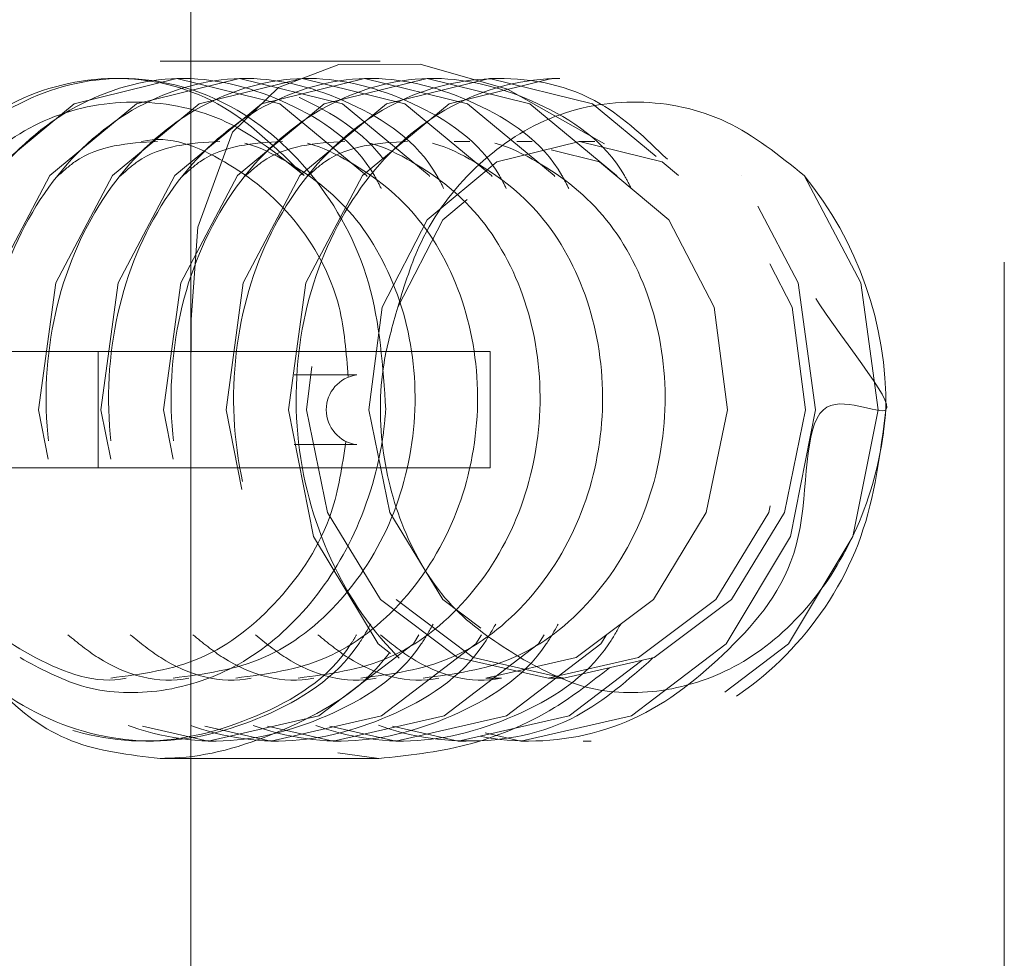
# Model space of a CAD drawing. Header units: millimetres. Extents: x 629 to 811, y 290 to 661.
# Tile 8 of 36: x 647.91 to 649.6, y 324.63 to 326.24. Entities that reach past the tile are written whole.
import ezdxf

# ---------------------------------------------------------------- set-up
doc = ezdxf.new("R2010")
doc.units = ezdxf.units.MM
doc.linetypes.add('HIDDEN', pattern=[1.905, 1.27, -0.635])

msp = doc.modelspace()

# ---------------------------------------------------------------- linework, layer by layer
at = {"color": 7, "linetype": 'HIDDEN', "lineweight": 18}
for p, q in [((648.2041, 326.5714), (648.2041, 325.4744)), ((649.6041, 322.6514), (649.6041, 326.5714)), ((648.5302, 326.1724), (648.151, 326.1724)), ((648.1936, 326.1424), (648.1802, 326.1424)), ((648.3012, 326.1424), (648.2878, 326.1424)), ((648.5164, 326.1424), (648.503, 326.1424)), ((648.624, 326.1424), (648.6106, 326.1424)), ((648.7316, 326.1424), (648.7181, 326.1424)), ((648.8392, 326.1424), (648.8257, 326.1424)), ((648.6842, 326.0342), (648.6573, 326.0342)), ((648.7918, 326.0342), (648.7649, 326.0342)), ((648.8994, 326.0342), (648.8725, 326.0342)), ((648.0447, 325.6724), (647.722, 325.6724)), ((648.0447, 325.4724), (648.0447, 325.6724)), ((648.0447, 325.6724), (648.7191, 325.6724)), ((648.7191, 325.6724), (648.7191, 325.4724)), ((648.4895, 325.6324), (648.3819, 325.6324)), ((648.3819, 325.5124), (648.4895, 325.5124)), ((648.0447, 325.4724), (647.722, 325.4724)), ((648.7191, 325.4724), (648.0447, 325.4724)), ((648.2041, 325.4744), (648.2041, 322.6514)), ((648.7118, 325.1107), (648.7387, 325.1107)), ((648.8193, 325.1107), (648.8462, 325.1107)), ((648.1264, 325.0024), (648.1398, 325.0024)), ((648.234, 325.0024), (648.2474, 325.0024)), ((648.3416, 325.0024), (648.355, 325.0024)), ((648.4492, 325.0024), (648.4626, 325.0024)), ((648.5568, 325.0024), (648.5702, 325.0024)), ((648.6643, 325.0024), (648.6778, 325.0024)), ((648.7719, 325.0024), (648.7854, 325.0024)), ((648.8795, 325.0024), (648.893, 325.0024)), ((648.151, 324.9724), (648.5276, 324.9724))]:
    msp.add_line(p, q, dxfattribs=at)
at = {"color": 7, "linetype": 'HIDDEN', "lineweight": 18, "flags": 128}
for points in [[(648.9162, 326.0301), (648.7491, 326.1239), (648.5985, 326.1669), (648.4589, 326.1664), (648.3548, 326.1268), (648.276, 326.0499), (648.216, 325.8867), (648.2044, 325.7275), (648.2043, 325.615), (648.2042, 325.4963), (648.2057, 325.3662), (648.2332, 325.1852), (648.3201, 325.0443), (648.4247, 324.9867), (648.5276, 324.9724), (648.5276, 324.9724)], [(648.5075, 325.9736), (648.5065, 325.9755), (648.5065, 325.9755), (648.3573, 326.0991), (648.1802, 326.1424), (648.003, 326.0991), (647.8539, 325.9755), (647.7564, 325.7906), (647.7266, 325.5724), (647.7699, 325.3543), (647.8808, 325.1694), (648.0434, 325.0458), (648.234, 325.0024), (648.4246, 325.0458), (648.5872, 325.1694), (648.5967, 325.1853)], [(648.6151, 325.9736), (648.6141, 325.9755), (648.6141, 325.9755), (648.4649, 326.0991), (648.2878, 326.1424), (648.1106, 326.0991), (647.9615, 325.9755), (647.864, 325.7906), (647.8342, 325.5724), (647.8775, 325.3543), (647.9884, 325.1694), (648.151, 325.0458), (648.3416, 325.0024), (648.5322, 325.0458), (648.6948, 325.1694), (648.7043, 325.1853)], [(648.7227, 325.9736), (648.7217, 325.9755), (648.7217, 325.9755), (648.5725, 326.0991), (648.3954, 326.1424), (648.2182, 326.0991), (648.0691, 325.9755), (647.9716, 325.7906), (647.9418, 325.5724), (647.9851, 325.3543), (648.096, 325.1694), (648.2586, 325.0458), (648.4492, 325.0024), (648.6398, 325.0458), (648.8024, 325.1694), (648.8119, 325.1853)], [(648.8303, 325.9736), (648.8293, 325.9755), (648.8293, 325.9755), (648.6801, 326.0991), (648.503, 326.1424), (648.3258, 326.0991), (648.1767, 325.9755), (648.0792, 325.7906), (648.0494, 325.5724), (648.0927, 325.3543), (648.2035, 325.1694), (648.3662, 325.0458), (648.5568, 325.0024), (648.7474, 325.0458), (648.91, 325.1694), (648.9195, 325.1853)], [(648.9379, 325.9736), (648.9369, 325.9755), (648.9369, 325.9755), (648.7877, 326.0991), (648.6106, 326.1424), (648.4334, 326.0991), (648.2842, 325.9755), (648.1868, 325.7906), (648.157, 325.5724), (648.2003, 325.3543), (648.3111, 325.1694), (648.4737, 325.0458), (648.6643, 325.0024), (648.855, 325.0458), (648.9802, 325.141)], [(649.005, 326.0082), (648.8953, 326.0991), (648.7181, 326.1424), (648.541, 326.0991), (648.3918, 325.9755), (648.2944, 325.7906), (648.2646, 325.5724), (648.3079, 325.3543), (648.4187, 325.1694), (648.5813, 325.0458), (648.7719, 325.0024), (648.9625, 325.0458), (649.1252, 325.1694), (649.236, 325.3543), (649.2793, 325.5724), (649.2495, 325.7906), (649.152, 325.9755), (649.152, 325.9755), (649.2596, 325.9755), (649.0029, 326.0991), (648.8257, 326.1424), (648.6486, 326.0991), (648.4994, 325.9755), (648.402, 325.7906), (648.3721, 325.5724), (648.4154, 325.3543), (648.5263, 325.1694), (648.6889, 325.0458), (648.8795, 325.0024), (649.0701, 325.0458), (649.2327, 325.1694), (649.3436, 325.3543), (649.3869, 325.5724), (649.3571, 325.7906), (649.2596, 325.9755)], [(648.7117, 325.1108), (648.8671, 325.1459), (649.0001, 325.2459), (649.0912, 325.3957), (649.1276, 325.5724), (649.1047, 325.7492), (649.027, 325.899), (648.9074, 325.999), (648.7652, 326.0342), (648.623, 325.999), (648.5034, 325.899), (648.4258, 325.7492), (648.4029, 325.5724), (648.4392, 325.3957), (648.5303, 325.2459), (648.6633, 325.1459), (648.819, 325.1107), (648.9747, 325.1459), (649.1077, 325.2459), (649.1988, 325.3957), (649.2352, 325.5724), (649.2122, 325.7492), (649.1346, 325.899), (649.015, 325.999), (648.8728, 326.0342), (648.7306, 325.999), (648.611, 325.899), (648.5334, 325.7492), (648.5105, 325.5724), (648.5468, 325.3957), (648.6379, 325.2459), (648.7709, 325.1459), (648.7709, 325.1459)], [(648.5572, 325.2459), (648.6902, 325.1459), (648.8459, 325.1107), (649.0016, 325.1459), (649.1346, 325.2459), (649.2257, 325.3957), (649.262, 325.5724), (649.2391, 325.7492), (649.1615, 325.899), (649.0419, 325.999), (648.8997, 326.0342), (648.7575, 325.999), (648.6379, 325.899), (648.5603, 325.7492), (648.5603, 325.7492)]]:
    msp.add_lwpolyline(points, dxfattribs=at)
at = {"color": 7, "linetype": 'HIDDEN', "lineweight": 18}
for centre, radius, start, end in [((648.7733, 325.5796), 0.6272, 359.3488, 39.1464), ((648.4978, 325.5724), 0.0606, 97.8651, 262.1349)]:
    msp.add_arc(centre, radius, start, end, dxfattribs=at)
for points, knots in [([(648.151, 324.9724), (648.0983, 324.9785), (647.9929, 324.9906), (647.8677, 325.0842), (647.7756, 325.226), (647.7233, 325.4119), (647.7126, 325.614), (647.7386, 325.8021), (647.7997, 325.9661), (647.9024, 326.0967), (648.0469, 326.1713), (648.2165, 326.1786), (648.3815, 326.1194), (648.494, 326.0574), (648.5337, 326.006), (648.5347, 326.0047)], [0, 0, 0, 0, 0.081216, 0.162283, 0.247253, 0.336638, 0.42147, 0.499398, 0.579085, 0.665929, 0.754926, 0.838012, 0.916725, 0.99794, 1, 1, 1, 1]), ([(648.3989, 325.9755), (648.3516, 326.0222), (648.2569, 326.1156), (648.072, 326.1565), (647.8908, 326.113), (647.7374, 325.9859), (647.6373, 325.7963), (647.6065, 325.5724), (647.6507, 325.3487), (647.7644, 325.1588), (647.9307, 325.0324), (648.1274, 324.9867), (648.3179, 325.0356), (648.4466, 325.1123), (648.486, 325.1799), (648.4891, 325.1853)], [0, 0, 0, 0, 0.082741, 0.165483, 0.248224, 0.330966, 0.413707, 0.496449, 0.57919, 0.661931, 0.744673, 0.827414, 0.910156, 0.992897, 1, 1, 1, 1]), ([(648.5396, 325.5724), (648.5347, 325.6471), (648.5247, 325.7963), (648.4203, 325.986), (648.2682, 326.1128), (648.086, 326.1573), (647.9041, 326.1128), (647.7509, 325.986), (647.6507, 325.7963), (647.6199, 325.5724), (647.6642, 325.3487), (647.7778, 325.1588), (647.9442, 325.0323), (648.1407, 324.9868), (648.3319, 325.035), (648.4647, 325.1174), (648.507, 325.192), (648.5136, 325.2037)], [0, 0, 0, 0, 0.070494, 0.140988, 0.211482, 0.281976, 0.35247, 0.422965, 0.493459, 0.563953, 0.634447, 0.704941, 0.775435, 0.845929, 0.916423, 0.986917, 1, 1, 1, 1]), ([(648.5316, 325.9534), (648.5278, 325.9609), (648.4925, 326.0309), (648.3719, 326.1095), (648.1946, 326.1582), (648.0114, 326.1125), (647.8585, 325.9861), (647.7583, 325.7962), (647.7275, 325.5724), (647.7718, 325.3487), (647.8854, 325.1588), (648.0518, 325.0323), (648.2483, 324.9868), (648.4395, 325.035), (648.5723, 325.1174), (648.6146, 325.192), (648.6212, 325.2037)], [0, 0, 0, 0, 0.009703, 0.090971, 0.172239, 0.253507, 0.334775, 0.416043, 0.497311, 0.578578, 0.659846, 0.741114, 0.822382, 0.90365, 0.984918, 1, 1, 1, 1]), ([(648.6392, 325.9534), (648.6354, 325.9609), (648.6, 326.0309), (648.4795, 326.1095), (648.3022, 326.1582), (648.119, 326.1125), (647.9661, 325.9861), (647.8659, 325.7962), (647.8351, 325.5724), (647.8794, 325.3487), (647.993, 325.1588), (648.1594, 325.0323), (648.3559, 324.9868), (648.5471, 325.035), (648.6799, 325.1174), (648.7222, 325.192), (648.7288, 325.2037)], [0, 0, 0, 0, 0.0097035, 0.0909713, 0.1722392, 0.253507, 0.3347749, 0.4160428, 0.4973106, 0.5785785, 0.6598463, 0.7411142, 0.8223821, 0.9036499, 0.9849178, 1, 1, 1, 1]), ([(648.7468, 325.9534), (648.743, 325.9609), (648.7076, 326.0309), (648.5871, 326.1095), (648.4098, 326.1582), (648.2266, 326.1125), (648.0737, 325.9861), (647.9735, 325.7962), (647.9427, 325.5724), (647.9869, 325.3487), (648.1006, 325.1588), (648.267, 325.0323), (648.4635, 324.9868), (648.6547, 325.035), (648.7875, 325.1174), (648.8298, 325.192), (648.8364, 325.2037)], [0, 0, 0, 0, 0.0097035, 0.0909713, 0.1722392, 0.253507, 0.3347749, 0.4160428, 0.4973106, 0.5785785, 0.6598463, 0.7411142, 0.8223821, 0.9036499, 0.9849178, 1, 1, 1, 1]), ([(648.8544, 325.9534), (648.8506, 325.9609), (648.8152, 326.0309), (648.6947, 326.1095), (648.5174, 326.1582), (648.3342, 326.1125), (648.1813, 325.9861), (648.0811, 325.7962), (648.0503, 325.5724), (648.0945, 325.3487), (648.2082, 325.1588), (648.3746, 325.0323), (648.5711, 324.9868), (648.7623, 325.035), (648.8951, 325.1174), (648.9374, 325.192), (648.944, 325.2037)], [0, 0, 0, 0, 0.0097035, 0.0909713, 0.1722392, 0.253507, 0.3347749, 0.4160428, 0.4973106, 0.5785785, 0.6598463, 0.7411142, 0.8223821, 0.9036499, 0.9849178, 1, 1, 1, 1]), ([(648.9619, 325.9534), (648.9582, 325.9609), (648.9228, 326.0309), (648.8023, 326.1095), (648.625, 326.1582), (648.4418, 326.1125), (648.2889, 325.9861), (648.1887, 325.7962), (648.1579, 325.5725), (648.2022, 325.3486), (648.3157, 325.159), (648.4826, 325.0318), (648.6769, 324.9889), (648.8634, 325.0249), (648.9574, 325.1082), (648.9994, 325.1453)], [0, 0, 0, 0, 0.010013, 0.093872, 0.177732, 0.261591, 0.34545, 0.429309, 0.513169, 0.597028, 0.680887, 0.764747, 0.848606, 0.932465, 1, 1, 1, 1]), ([(649.0242, 326.0034), (648.9873, 326.0391), (648.9029, 326.1207), (648.7307, 326.1559), (648.5499, 326.1131), (648.3964, 325.9859), (648.2963, 325.7963), (648.2655, 325.5724), (648.3098, 325.3486), (648.4233, 325.1589), (648.5901, 325.032), (648.7851, 324.988), (648.9818, 325.0306), (649.1435, 325.1645), (649.2759, 325.3278), (649.2507, 325.6394), (649.4843, 325.5102), (649.2437, 325.782), (649.1841, 325.9848), (649.0185, 326.1131), (648.8399, 326.1572), (648.6571, 326.1128), (648.5041, 325.986), (648.4039, 325.7963), (648.3731, 325.5724), (648.4173, 325.3486), (648.5309, 325.1589), (648.6976, 325.0321), (648.8929, 324.9876), (649.0886, 325.0321), (649.2541, 325.1589), (649.372, 325.3486), (649.3909, 325.4978), (649.4004, 325.5724)], [0, 0, 0, 0, 0.024983, 0.057264, 0.089545, 0.121827, 0.154108, 0.186389, 0.218671, 0.250952, 0.283233, 0.315515, 0.347796, 0.380077, 0.412359, 0.44464, 0.473624, 0.51578, 0.548061, 0.580343, 0.612624, 0.644905, 0.677187, 0.709468, 0.741749, 0.774031, 0.806312, 0.838593, 0.870875, 0.903156, 0.935437, 0.967719, 1, 1, 1, 1]), ([(648.3989, 325.9755), (648.3558, 326.0102), (648.2696, 326.0795), (648.113, 326.1116), (647.9598, 326.0847), (647.8291, 325.9965), (647.7392, 325.8785), (647.7112, 325.7873), (647.6995, 325.7492)], [0, 0, 0, 0, 0.180993, 0.361929, 0.542771, 0.71431, 0.880636, 1, 1, 1, 1]), ([(649.2596, 325.9755), (649.2166, 326.0102), (649.1304, 326.0795), (648.9738, 326.1116), (648.8206, 326.0847), (648.6898, 325.9965), (648.6, 325.8785), (648.572, 325.7873), (648.5603, 325.7492)], [0, 0, 0, 0, 0.180993, 0.361929, 0.542771, 0.71431, 0.880636, 1, 1, 1, 1]), ([(648.4746, 325.6294), (648.4717, 325.6701), (648.4644, 325.7709), (648.387, 325.9087), (648.2668, 326.0048), (648.167, 326.0459), (648.1195, 326.0341), (648.1194, 326.0341)], [0, 0, 0, 0, 0.184202, 0.455947, 0.727692, 0.999437, 1, 1, 1, 1]), ([(648.1738, 325.1108), (648.2269, 325.1177), (648.3331, 325.1316), (648.4693, 325.2383), (648.5626, 325.3909), (648.5997, 325.5726), (648.5761, 325.7533), (648.496, 325.9089), (648.374, 326.0047), (648.2746, 326.0459), (648.2271, 326.0341), (648.227, 326.0341)], [0, 0, 0, 0, 0.124741, 0.249741, 0.374741, 0.499741, 0.624741, 0.749741, 0.874741, 0.999741, 1, 1, 1, 1]), ([(648.2814, 325.1108), (648.3344, 325.1177), (648.4407, 325.1316), (648.5769, 325.2383), (648.6702, 325.3909), (648.7073, 325.5726), (648.6837, 325.7533), (648.6036, 325.9089), (648.4816, 326.0047), (648.3822, 326.0459), (648.3347, 326.0341), (648.3346, 326.0341)], [0, 0, 0, 0, 0.1247411, 0.2497411, 0.3747411, 0.4997411, 0.6247411, 0.7497411, 0.8747411, 0.9997411, 1, 1, 1, 1]), ([(648.389, 325.1108), (648.442, 325.1177), (648.5483, 325.1316), (648.6845, 325.2383), (648.7778, 325.3909), (648.8149, 325.5726), (648.7913, 325.7533), (648.7112, 325.9089), (648.5891, 326.0047), (648.4898, 326.0459), (648.4422, 326.0341), (648.4421, 326.0341)], [0, 0, 0, 0, 0.124741, 0.249741, 0.374741, 0.499741, 0.624741, 0.749741, 0.874741, 0.999741, 1, 1, 1, 1]), ([(648.4966, 325.1108), (648.5496, 325.1177), (648.6559, 325.1316), (648.7921, 325.2383), (648.8854, 325.3909), (648.9225, 325.5726), (648.8989, 325.7533), (648.8188, 325.9089), (648.6967, 326.0047), (648.5973, 326.0459), (648.5498, 326.0341), (648.5497, 326.0341)], [0, 0, 0, 0, 0.124741, 0.249741, 0.374741, 0.499741, 0.624741, 0.749741, 0.874741, 0.999741, 1, 1, 1, 1]), ([(648.6042, 325.1108), (648.6572, 325.1177), (648.7635, 325.1316), (648.8997, 325.2383), (648.993, 325.3909), (649.0301, 325.5726), (649.0065, 325.7533), (648.9264, 325.9089), (648.8043, 326.0047), (648.7049, 326.0459), (648.6574, 326.0341), (648.6573, 326.0341)], [0, 0, 0, 0, 0.124741, 0.249741, 0.374741, 0.499741, 0.624741, 0.749741, 0.874741, 0.999741, 1, 1, 1, 1]), ([(648.1464, 326.0342), (648.096, 326.0311), (648.0328, 326.0272), (647.9838, 325.9826), (647.9739, 325.9736)], [0, 0, 0, 0, 0.796928, 1, 1, 1, 1]), ([(648.254, 326.0342), (648.2036, 326.0311), (648.1404, 326.0272), (648.0914, 325.9826), (648.0815, 325.9736)], [0, 0, 0, 0, 0.796928, 1, 1, 1, 1]), ([(648.3616, 326.0342), (648.3112, 326.0311), (648.248, 326.0272), (648.199, 325.9826), (648.1891, 325.9736)], [0, 0, 0, 0, 0.796928, 1, 1, 1, 1]), ([(648.4692, 326.0342), (648.4188, 326.0311), (648.3556, 326.0272), (648.3066, 325.9826), (648.2967, 325.9736)], [0, 0, 0, 0, 0.796928, 1, 1, 1, 1]), ([(648.5768, 326.0342), (648.5264, 326.0311), (648.4632, 326.0272), (648.4142, 325.9826), (648.4043, 325.9736)], [0, 0, 0, 0, 0.796928, 1, 1, 1, 1]), ([(647.6995, 325.7492), (647.6877, 325.6906), (647.664, 325.5736), (647.7042, 325.3912), (647.7969, 325.2361), (647.9327, 325.1401), (648.0409, 325.099), (648.0929, 325.1107), (648.0929, 325.1107)], [0, 0, 0, 0, 0.199959, 0.399917, 0.599876, 0.799834, 0.999793, 1, 1, 1, 1]), ([(648.5603, 325.7492), (648.5511, 325.7173), (648.5279, 325.6364), (648.5288, 325.4957), (648.5719, 325.3473), (648.6539, 325.2202), (648.7318, 325.1707), (648.7709, 325.1459)], [0, 0, 0, 0, 0.139306, 0.354004, 0.568701, 0.783398, 1, 1, 1, 1]), ([(647.9102, 325.1459), (647.9448, 325.1271), (648.019, 325.0869), (648.1489, 325.081), (648.2829, 325.1223), (648.4024, 325.2184), (648.4935, 325.3585), (648.5312, 325.4854), (648.5384, 325.5593), (648.5396, 325.5724)], [0, 0, 0, 0, 0.13232, 0.284052, 0.445072, 0.611193, 0.78021, 0.960757, 1, 1, 1, 1]), ([(648.7709, 325.1459), (648.8055, 325.1271), (648.8797, 325.0869), (649.0097, 325.081), (649.1437, 325.1223), (649.2631, 325.2184), (649.3542, 325.3585), (649.392, 325.4854), (649.3991, 325.5593), (649.4004, 325.5724)], [0, 0, 0, 0, 0.13232, 0.284052, 0.445072, 0.611193, 0.78021, 0.960757, 1, 1, 1, 1]), ([(648.0662, 325.1108), (648.1194, 325.1177), (648.2259, 325.1315), (648.3603, 325.2386), (648.4497, 325.3741), (648.4646, 325.4757), (648.4706, 325.517)], [0, 0, 0, 0, 0.27087, 0.542302, 0.813734, 1, 1, 1, 1]), ([(647.9923, 325.1853), (648.0092, 325.1715), (648.0692, 325.1226), (648.1485, 325.099), (648.2005, 325.1107), (648.2005, 325.1107)], [0, 0, 0, 0, 0.282351, 0.999258, 1, 1, 1, 1]), ([(648.0999, 325.1853), (648.1168, 325.1715), (648.1768, 325.1226), (648.2561, 325.099), (648.3081, 325.1107), (648.3081, 325.1107)], [0, 0, 0, 0, 0.282351, 0.999258, 1, 1, 1, 1]), ([(648.2075, 325.1853), (648.2244, 325.1715), (648.2844, 325.1226), (648.3637, 325.099), (648.4156, 325.1107), (648.4157, 325.1107)], [0, 0, 0, 0, 0.282351, 0.999258, 1, 1, 1, 1]), ([(648.3151, 325.1853), (648.332, 325.1715), (648.392, 325.1226), (648.4713, 325.099), (648.5232, 325.1107), (648.5233, 325.1107)], [0, 0, 0, 0, 0.282351, 0.999258, 1, 1, 1, 1]), ([(648.4227, 325.1853), (648.4396, 325.1715), (648.4996, 325.1226), (648.5789, 325.099), (648.6308, 325.1107), (648.6309, 325.1107)], [0, 0, 0, 0, 0.282351, 0.999258, 1, 1, 1, 1]), ([(648.5303, 325.1853), (648.5472, 325.1715), (648.6072, 325.1226), (648.6865, 325.099), (648.7384, 325.1107), (648.7385, 325.1107)], [0, 0, 0, 0, 0.282351, 0.999258, 1, 1, 1, 1]), ([(648.546, 325.1545), (648.541, 325.1481), (648.4936, 325.0869), (648.365, 325.0152), (648.2321, 324.9744), (648.1624, 324.9727), (648.151, 324.9724)], [0, 0, 0, 0, 0.050953, 0.487211, 0.916322, 1, 1, 1, 1]), ([(648.5276, 324.9724), (648.5772, 324.9775), (648.6762, 324.9875), (648.8189, 325.0455), (648.8937, 325.1043), (648.9244, 325.1284)], [0, 0, 0, 0, 0.371945, 0.742283, 1, 1, 1, 1])]:
    msp.add_open_spline(points, degree=3, knots=knots, dxfattribs=at)

doc.saveas('drawing.dxf')
